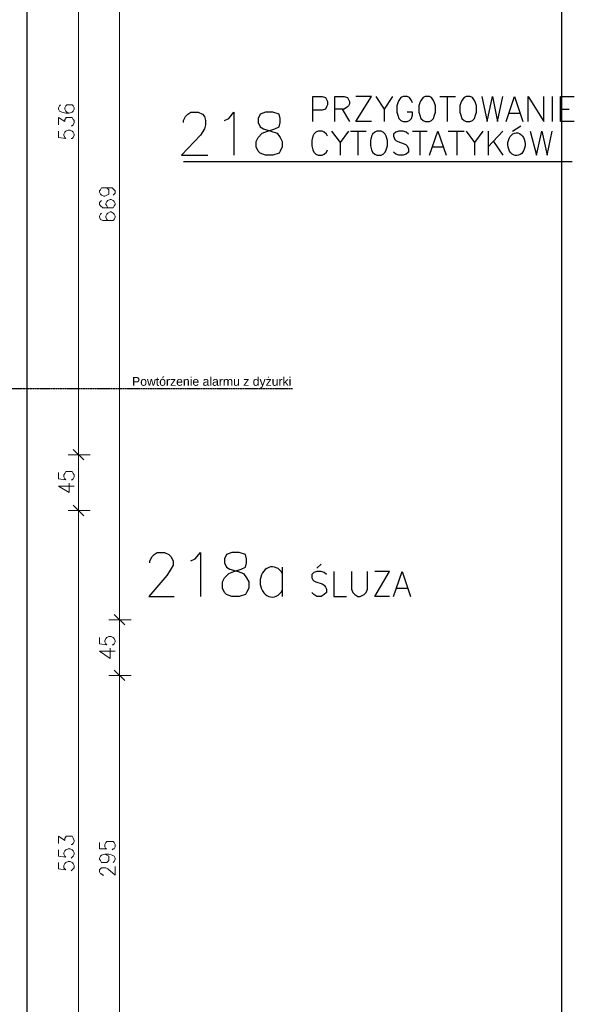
# Model space of a CAD drawing. Header units: millimetres. Extents: x 1 to 17496, y 1 to 30809.
# Tile 220 of 256: x 13604 to 14048, y 21481 to 22270. Entities that reach past the tile are written whole.
import ezdxf

# ---------------------------------------------------------------- set-up
doc = ezdxf.new("R2010")
doc.units = ezdxf.units.MM
doc.linetypes.add('BORDER', pattern=[1.75, 0.5, -0.25, 0.5, -0.25, 0, -0.25])
doc.layers.add('0_Przyz_Centrala dyżurka', color=200, linetype='BORDER', lineweight=40)
doc.layers.add('Opisy', color=255, linetype='Continuous')
doc.layers.add('PDF _Geometria', color=7, linetype='Continuous')
doc.styles.add('CP_DESC', font='arial.ttf')

msp = doc.modelspace()

# ---------------------------------------------------------------- linework, layer by layer
at = {"layer": '0_Przyz_Centrala dyżurka', "color": 7, "lineweight": -3}
msp.add_line((13534.5, 21974.88), (13822.51, 21974.88), dxfattribs=at)
at = {"layer": 'Opisy', "lineweight": 25}
for points in [[(13838.74, 22188.73), (13838.74, 22208.94), (13846.32, 22208.94), (13848.85, 22208.1), (13849.69, 22206.42), (13850.53, 22204.73), (13850.53, 22202.2), (13849.69, 22200.52), (13848.85, 22198.84), (13846.32, 22197.99), (13838.74, 22197.99)], [(13856.43, 22188.73), (13856.43, 22208.94), (13864.01, 22208.94), (13866.53, 22208.1), (13867.38, 22206.42), (13868.22, 22204.73), (13868.22, 22203.05), (13867.38, 22201.36), (13866.53, 22200.52), (13864.01, 22198.84), (13856.43, 22198.84)], [(13885.91, 22188.73), (13873.27, 22188.73), (13885.91, 22208.94), (13873.27, 22208.94)], [(13889.27, 22208.94), (13896.01, 22198.84), (13896.01, 22188.73)], [(13902.75, 22208.94), (13896.01, 22198.84)], [(13918.75, 22203.89), (13917.91, 22205.57), (13916.23, 22208.1), (13914.54, 22208.94), (13911.17, 22208.94), (13909.49, 22208.1), (13907.8, 22205.57), (13906.96, 22203.89), (13906.12, 22201.36), (13906.12, 22196.31), (13906.96, 22193.78), (13907.8, 22191.26), (13909.49, 22189.57), (13911.17, 22188.73), (13914.54, 22188.73), (13916.23, 22189.57), (13917.91, 22191.26), (13918.75, 22193.78), (13918.75, 22196.31), (13914.54, 22196.31)], [(13940.65, 22208.94), (13953.28, 22208.94)], [(13946.55, 22208.94), (13946.55, 22188.73)], [(13974.34, 22208.94), (13978.55, 22188.73), (13982.76, 22208.94), (13986.97, 22188.73), (13991.18, 22208.94)], [(13993.71, 22188.73), (14000.45, 22208.94), (14007.19, 22188.73)], [(14011.4, 22188.73), (14011.4, 22208.94), (14024.03, 22188.73), (14024.03, 22208.94)], [(14030.77, 22208.94), (14030.77, 22188.73)], [(14048.46, 22188.73), (14037.51, 22188.73), (14037.51, 22208.94), (14048.46, 22208.94)], [(13735.15, 22187.89), (13735.15, 22189.57), (13736.83, 22192.94), (13738.52, 22194.62), (13741.04, 22196.31), (13746.94, 22196.31), (13750.31, 22194.62), (13751.99, 22192.94), (13752.83, 22189.57), (13752.83, 22186.2), (13751.99, 22182.83), (13748.62, 22177.78), (13733.46, 22161.78), (13754.52, 22161.78)], [(13767.99, 22189.57), (13771.36, 22191.26), (13775.57, 22196.31), (13775.57, 22161.78)], [(13862.32, 22198.84), (13868.22, 22188.73)], [(13996.24, 22195.47), (14004.66, 22195.47)], [(14037.51, 22198.84), (14044.24, 22198.84)], [(13998.76, 22181.15), (14005.5, 22185.36)], [(13850.53, 22176.94), (13849.69, 22178.62), (13848.01, 22180.31), (13846.32, 22181.15), (13842.95, 22181.15), (13841.27, 22180.31), (13839.58, 22178.62), (13838.74, 22176.94), (13837.9, 22173.57), (13837.9, 22169.36), (13838.74, 22165.99), (13839.58, 22164.3), (13841.27, 22162.62), (13842.95, 22161.78), (13846.32, 22161.78), (13848.01, 22162.62), (13849.69, 22164.3), (13850.53, 22165.99)], [(13853.9, 22181.15), (13860.64, 22171.88), (13860.64, 22161.78)], [(13867.38, 22181.15), (13860.64, 22171.88)], [(13869.06, 22181.15), (13881.69, 22181.15)], [(13874.96, 22181.15), (13874.96, 22161.78)], [(13915.38, 22178.62), (13913.7, 22180.31), (13911.17, 22181.15), (13907.8, 22181.15), (13905.28, 22180.31), (13903.59, 22178.62), (13903.59, 22176.94), (13904.43, 22174.41), (13905.28, 22173.57), (13906.96, 22172.73), (13912.01, 22171.04), (13913.7, 22170.2), (13914.54, 22169.36), (13915.38, 22166.83), (13915.38, 22164.3), (13913.7, 22162.62), (13911.17, 22161.78), (13907.8, 22161.78), (13905.28, 22162.62), (13903.59, 22164.3)], [(13918.75, 22181.15), (13930.54, 22181.15)], [(13924.65, 22181.15), (13924.65, 22161.78)], [(13932.23, 22161.78), (13938.97, 22181.15), (13945.7, 22161.78)], [(13947.39, 22181.15), (13960.02, 22181.15)], [(13954.13, 22181.15), (13954.13, 22161.78)], [(13961.71, 22181.15), (13968.44, 22171.88), (13968.44, 22161.78)], [(13975.18, 22181.15), (13968.44, 22171.88)], [(13979.39, 22181.15), (13979.39, 22161.78)], [(13991.18, 22181.15), (13979.39, 22168.52)], [(14013.08, 22181.15), (14018.13, 22161.78), (14022.35, 22181.15), (14026.56, 22161.78), (14030.77, 22181.15)], [(13934.75, 22168.52), (13943.18, 22168.52)], [(13983.6, 22172.73), (13991.18, 22161.78)], [(13735.15, 22156.72), (14046.77, 22156.72)], [(13708.2, 21834.99), (13708.2, 21836.68), (13709.88, 21840.05), (13711.57, 21841.73), (13714.09, 21843.42), (13719.99, 21843.42), (13723.36, 21841.73), (13725.04, 21840.05), (13726.73, 21836.68), (13726.73, 21833.31), (13725.04, 21829.94), (13721.67, 21824.89), (13707.35, 21808.04), (13727.57, 21808.04)], [(13741.04, 21836.68), (13744.41, 21838.36), (13748.62, 21843.42), (13748.62, 21808.04)], [(13814.32, 21831.63), (13814.32, 21808.04)], [(13842.11, 21830.78), (13845.48, 21834.15)], [(13849.69, 21825.73), (13848.01, 21827.41), (13845.48, 21828.26), (13842.11, 21828.26), (13839.58, 21827.41), (13837.9, 21825.73), (13837.9, 21823.2), (13838.74, 21821.52), (13839.58, 21820.68), (13841.27, 21819.83), (13846.32, 21818.15), (13848.01, 21817.31), (13848.85, 21815.62), (13849.69, 21813.94), (13849.69, 21811.41), (13848.01, 21809.73), (13845.48, 21808.04), (13842.11, 21808.04), (13839.58, 21809.73), (13837.9, 21811.41)], [(13855.59, 21828.26), (13855.59, 21808.04), (13865.69, 21808.04)], [(13869.9, 21828.26), (13869.9, 21813.94), (13870.75, 21811.41), (13872.43, 21809.73), (13874.96, 21808.04), (13876.64, 21808.04), (13880.01, 21809.73), (13881.69, 21811.41), (13882.54, 21813.94), (13882.54, 21828.26)], [(13900.22, 21808.04), (13888.43, 21808.04), (13900.22, 21828.26), (13888.43, 21828.26)], [(13903.59, 21808.04), (13910.33, 21828.26), (13917.07, 21808.04)], [(13906.12, 21814.78), (13914.54, 21814.78)]]:
    msp.add_lwpolyline(points, dxfattribs=at)
for points in [[(13928.86, 22208.94), (13927.17, 22208.1), (13925.49, 22205.57), (13924.65, 22203.89), (13923.81, 22201.36), (13923.81, 22196.31), (13924.65, 22193.78), (13925.49, 22191.26), (13927.17, 22189.57), (13928.86, 22188.73), (13932.23, 22188.73), (13933.91, 22189.57), (13935.6, 22191.26), (13936.44, 22193.78), (13937.28, 22196.31), (13937.28, 22201.36), (13936.44, 22203.89), (13935.6, 22205.57), (13933.91, 22208.1), (13932.23, 22208.94)], [(13961.71, 22208.94), (13960.02, 22208.1), (13958.34, 22205.57), (13957.49, 22203.89), (13956.65, 22201.36), (13956.65, 22196.31), (13957.49, 22193.78), (13958.34, 22191.26), (13960.02, 22189.57), (13961.71, 22188.73), (13965.07, 22188.73), (13966.76, 22189.57), (13968.44, 22191.26), (13969.29, 22193.78), (13970.13, 22196.31), (13970.13, 22201.36), (13969.29, 22203.89), (13968.44, 22205.57), (13966.76, 22208.1), (13965.07, 22208.94)], [(13800.84, 22196.31), (13796.63, 22194.62), (13794.95, 22191.26), (13794.95, 22187.89), (13796.63, 22184.52), (13799.16, 22182.83), (13805.05, 22181.15), (13810.11, 22179.46), (13812.63, 22176.1), (13814.32, 22172.73), (13814.32, 22168.52), (13812.63, 22165.15), (13811.79, 22163.46), (13806.74, 22161.78), (13800.84, 22161.78), (13796.63, 22163.46), (13794.95, 22165.15), (13793.26, 22168.52), (13793.26, 22172.73), (13794.95, 22176.1), (13798.31, 22179.46), (13802.53, 22181.15), (13808.42, 22182.83), (13811.79, 22184.52), (13812.63, 22187.89), (13812.63, 22191.26), (13811.79, 22194.62), (13806.74, 22196.31)], [(13890.12, 22181.15), (13888.43, 22180.31), (13886.75, 22178.62), (13885.91, 22176.94), (13885.06, 22173.57), (13885.06, 22169.36), (13885.91, 22165.99), (13886.75, 22164.3), (13888.43, 22162.62), (13890.12, 22161.78), (13893.49, 22161.78), (13895.17, 22162.62), (13896.85, 22164.3), (13897.7, 22165.99), (13898.54, 22169.36), (13898.54, 22173.57), (13897.7, 22176.94), (13896.85, 22178.62), (13895.17, 22180.31), (13893.49, 22181.15)], [(13773.89, 21843.42), (13769.68, 21841.73), (13767.99, 21838.36), (13767.99, 21834.99), (13769.68, 21831.63), (13772.21, 21829.94), (13778.94, 21828.26), (13783.15, 21826.57), (13785.68, 21823.2), (13787.37, 21819.83), (13787.37, 21814.78), (13785.68, 21811.41), (13784.84, 21809.73), (13779.79, 21808.04), (13773.89, 21808.04), (13769.68, 21809.73), (13767.99, 21811.41), (13766.31, 21814.78), (13766.31, 21819.83), (13767.99, 21823.2), (13771.36, 21826.57), (13775.57, 21828.26), (13781.47, 21829.94), (13784.84, 21831.63), (13785.68, 21834.99), (13785.68, 21838.36), (13784.84, 21841.73), (13779.79, 21843.42)]]:
    msp.add_lwpolyline(points, close=True, dxfattribs=at)
for centre, major_axis, ratio, start_param, end_param in [((14002.13, 22170.6), (0, 9.14), 0.758288, 0.2456122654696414, 6.528797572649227), ((13806.25, 21819.8), (-0.08, -12.1), 0.803222, 2.170164, 7.272001)]:
    msp.add_ellipse(centre, major_axis=major_axis, ratio=ratio, start_param=start_param, end_param=end_param, dxfattribs=at)
at = {"layer": 'PDF _Geometria'}
msp.add_lwpolyline([(1887, 23449.81), (14038.11, 23449.81), (14038.11, 19447.03), (1887, 19447.03)], close=True, dxfattribs=at)
at = {"layer": 'PDF _Geometria', "lineweight": 18}
for points in [[(13650.93, 22461.61), (13650.93, 22448.98), (13650.93, 21928.48), (13650.93, 21915.85), (13650.93, 21883), (13650.93, 21871.21), (13650.93, 21333.03), (13650.93, 21321.24), (13650.93, 21288.39), (13650.93, 21276.6), (13650.93, 21107.31), (13650.93, 21095.52), (13650.93, 21107.31), (13650.93, 21113.21)], [(13683.77, 20731.68), (13683.77, 20743.47), (13683.77, 21401.25), (13683.77, 21413.04), (13683.77, 21445.89), (13683.77, 21457.68), (13683.77, 21738.98), (13683.77, 21750.77), (13683.77, 21783.62), (13683.77, 21795.41), (13683.77, 22448.98), (13683.77, 22461.61)], [(13636.61, 22202.2), (13635.77, 22201.36), (13634.92, 22199.68), (13634.92, 22198.84), (13635.77, 22197.15), (13637.45, 22196.31), (13640.82, 22195.47), (13643.35, 22195.47), (13645.87, 22196.31), (13646.71, 22197.15), (13647.56, 22198.84), (13647.56, 22199.68), (13646.71, 22201.36), (13645.87, 22202.2), (13641.66, 22202.2), (13640.82, 22201.36), (13639.98, 22199.68), (13639.98, 22198.84), (13640.82, 22197.15), (13641.66, 22196.31), (13643.35, 22195.47)], [(13634.92, 22186.2), (13634.92, 22192.1), (13639.98, 22188.73), (13639.98, 22190.41), (13640.82, 22191.26), (13640.82, 22192.1), (13645.87, 22192.1), (13646.71, 22190.41), (13647.56, 22189.57), (13647.56, 22187.89), (13646.71, 22186.2), (13645.87, 22185.36), (13645.03, 22185.36)], [(13634.92, 22181.15), (13634.92, 22176.1), (13640.82, 22175.25), (13639.98, 22176.1), (13639.13, 22177.78), (13639.13, 22178.62), (13639.98, 22180.31), (13640.82, 22181.15), (13642.5, 22181.99), (13644.19, 22181.99), (13645.87, 22181.15), (13646.71, 22180.31), (13647.56, 22178.62), (13647.56, 22177.78), (13646.71, 22176.1), (13645.87, 22175.25), (13645.03, 22175.25)], [(13671.98, 22135.67), (13673.67, 22135.67), (13675.35, 22133.98), (13675.35, 22130.62), (13673.67, 22129.77), (13671.98, 22128.93), (13671.14, 22128.93), (13669.45, 22129.77), (13668.61, 22130.62), (13667.77, 22132.3), (13667.77, 22133.14), (13668.61, 22133.98), (13669.45, 22135.67), (13677.88, 22135.67), (13679.56, 22133.98), (13680.4, 22133.14), (13680.4, 22131.46), (13679.56, 22130.62), (13678.72, 22129.77)], [(13669.45, 22125.56), (13668.61, 22124.72), (13667.77, 22123.88), (13667.77, 22122.19), (13668.61, 22121.35), (13670.3, 22119.67), (13678.72, 22119.67), (13679.56, 22121.35), (13680.4, 22122.19), (13680.4, 22123.03), (13679.56, 22124.72), (13678.72, 22125.56), (13677.03, 22126.4), (13676.19, 22126.4), (13674.51, 22125.56), (13673.67, 22124.72), (13672.82, 22123.03), (13672.82, 22122.19), (13673.67, 22121.35), (13674.51, 22119.67), (13676.19, 22119.67)], [(13669.45, 22115.45), (13668.61, 22114.61), (13667.77, 22112.93), (13667.77, 22112.09), (13668.61, 22110.4), (13670.3, 22109.56), (13678.72, 22109.56), (13679.56, 22110.4), (13680.4, 22112.09), (13680.4, 22112.93), (13679.56, 22114.61), (13678.72, 22115.45), (13677.03, 22116.3), (13676.19, 22116.3), (13674.51, 22115.45), (13673.67, 22114.61), (13672.82, 22112.93), (13672.82, 22112.09), (13673.67, 22110.4), (13674.51, 22109.56), (13676.19, 22109.56)], [(13650.93, 21915.85), (13650.93, 21928.48)], [(13634.92, 21907.43), (13634.92, 21902.37), (13640.82, 21901.53), (13639.98, 21902.37), (13639.13, 21904.06), (13639.13, 21905.74), (13639.98, 21906.58), (13640.82, 21908.27), (13645.87, 21908.27), (13646.71, 21906.58), (13647.56, 21905.74), (13647.56, 21904.06), (13646.71, 21902.37), (13645.87, 21901.53), (13645.03, 21901.53)], [(13647.56, 21896.48), (13634.92, 21896.48), (13643.35, 21891.42), (13643.35, 21899)], [(13650.93, 21871.21), (13650.93, 21883)], [(13683.77, 21795.41), (13683.77, 21783.62)], [(13667.77, 21775.2), (13667.77, 21770.14), (13673.67, 21769.3), (13672.82, 21770.14), (13671.98, 21771.83), (13671.98, 21772.67), (13672.82, 21774.35), (13673.67, 21775.2), (13675.35, 21776.04), (13677.03, 21776.04), (13678.72, 21775.2), (13679.56, 21774.35), (13680.4, 21772.67), (13680.4, 21771.83), (13679.56, 21770.14), (13678.72, 21769.3), (13677.88, 21769.3)], [(13680.4, 21764.25), (13667.77, 21764.25), (13676.19, 21758.35), (13676.19, 21766.77)], [(13683.77, 21750.77), (13683.77, 21738.98)], [(13634.92, 21610.12), (13634.92, 21616.02), (13639.98, 21612.65), (13639.98, 21614.33), (13640.82, 21615.17), (13640.82, 21616.02), (13645.87, 21616.02), (13646.71, 21614.33), (13647.56, 21612.65), (13647.56, 21611.8), (13646.71, 21610.12), (13645.87, 21609.28), (13645.03, 21609.28)], [(13667.77, 21610.96), (13667.77, 21605.91), (13673.67, 21605.91), (13672.82, 21605.91), (13671.98, 21607.59), (13671.98, 21609.28), (13672.82, 21610.96), (13673.67, 21611.8), (13678.72, 21611.8), (13679.56, 21610.96), (13680.4, 21609.28), (13680.4, 21607.59), (13679.56, 21605.91), (13678.72, 21605.91), (13677.88, 21605.07)], [(13634.92, 21605.07), (13634.92, 21600.01), (13640.82, 21599.17), (13639.98, 21600.01), (13639.13, 21601.7), (13639.13, 21602.54), (13639.98, 21604.22), (13640.82, 21605.07), (13642.5, 21605.91), (13644.19, 21605.91), (13645.87, 21605.07), (13646.71, 21604.22), (13647.56, 21602.54), (13647.56, 21601.7), (13646.71, 21600.01), (13645.87, 21599.17), (13645.03, 21598.33)], [(13671.98, 21601.7), (13673.67, 21600.86), (13675.35, 21600.01), (13675.35, 21596.64), (13673.67, 21594.96), (13669.45, 21594.96), (13668.61, 21596.64), (13667.77, 21597.49), (13667.77, 21598.33), (13668.61, 21600.01), (13669.45, 21600.86), (13671.98, 21601.7), (13675.35, 21601.7), (13677.88, 21600.86), (13679.56, 21600.01), (13680.4, 21598.33), (13680.4, 21597.49), (13679.56, 21595.8), (13678.72, 21594.96)], [(13634.92, 21594.96), (13634.92, 21589.91), (13640.82, 21589.06), (13639.98, 21589.91), (13639.13, 21590.75), (13639.13, 21592.43), (13639.98, 21594.12), (13640.82, 21594.96), (13642.5, 21595.8), (13644.19, 21595.8), (13645.87, 21594.96), (13646.71, 21594.12), (13647.56, 21592.43), (13647.56, 21590.75), (13646.71, 21589.91), (13645.87, 21589.06), (13645.03, 21588.22)], [(13671.14, 21584.85), (13670.3, 21584.85), (13669.45, 21585.7), (13668.61, 21585.7), (13667.77, 21587.38), (13667.77, 21589.06), (13668.61, 21589.91), (13669.45, 21590.75), (13672.82, 21590.75), (13674.51, 21589.91), (13680.4, 21584.85), (13680.4, 21591.59)]]:
    msp.add_lwpolyline(points, dxfattribs=at)
at = {"layer": 'PDF _Geometria', "lineweight": 25}
msp.add_lwpolyline([(13609.66, 20905.18), (13609.66, 21104.79), (13609.66, 21303.55), (13609.66, 21502.32), (13609.66, 21701.08), (13609.66, 21899.85), (13609.66, 22099.45), (13609.66, 22298.22)], dxfattribs=at)
at = {"layer": 'PDF _Geometria', "lineweight": 18}
for points in [[(13646.71, 21925.95), (13655.14, 21917.53)], [(13642.5, 21921.74), (13660.19, 21921.74)], [(13642.5, 21877.11), (13660.19, 21877.11)], [(13646.71, 21881.32), (13655.14, 21872.89)], [(13693.04, 21789.51), (13675.35, 21789.51)], [(13687.98, 21785.3), (13679.56, 21793.73)], [(13693.04, 21744.88), (13675.35, 21744.88)], [(13687.98, 21740.67), (13679.56, 21749.09)]]:
    msp.add_lwpolyline(points, close=True, dxfattribs=at)

# ---------------------------------------------------------------- texts
at = {"layer": '0_Przyz_Centrala dyżurka', "color": 7, "lineweight": -3, "style": 'CP_DESC'}
msp.add_text('Powtórzenie alarmu z dyżurki ', height=7, dxfattribs=at).set_placement((13693.88, 21977.01))

doc.saveas('drawing.dxf')
